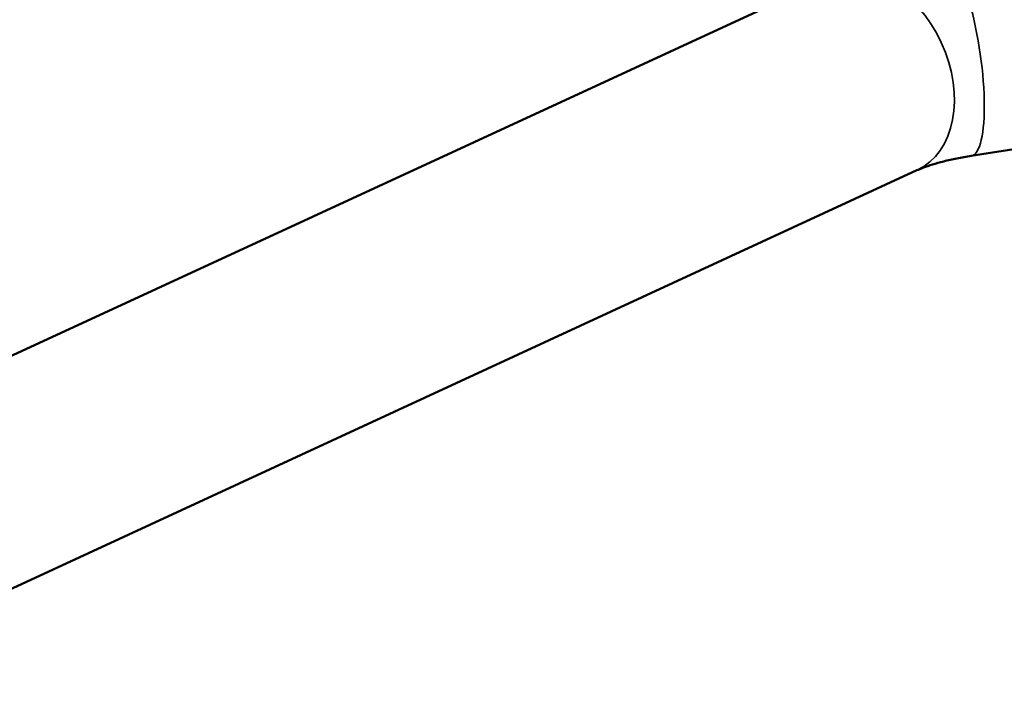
# Model space of a CAD drawing. Header units: millimetres. Extents: x 2768 to 3269, y 2288 to 2733.
# Tile 149 of 256: x 3230 to 3234, y 2447 to 2450. Entities that reach past the tile are written whole.
import ezdxf

# ---------------------------------------------------------------- set-up
doc = ezdxf.new("R2010")
doc.units = ezdxf.units.MM
doc.header["$LTSCALE"] = 20
doc.layers.add('Visible (ISO)', color=7, linetype='Continuous', lineweight=50)
doc.layers.add('Visible fina (ISO)', color=7, linetype='Continuous', lineweight=35)

msp = doc.modelspace()

# ---------------------------------------------------------------- linework, layer by layer
at = {"layer": 'Visible (ISO)'}
for p, q in [((3233.86038, 2449.32684), (3240.94077, 2450.44921)), ((3228.40591, 2447.84209), (3233.25166, 2450.08217)), ((3228.78356, 2447.02516), (3233.62931, 2449.26524))]:
    msp.add_line(p, q, dxfattribs=at)
msp.add_open_spline([(3233.62931, 2449.26524), (3233.63627, 2449.26845), (3233.64556, 2449.27239), (3233.66796, 2449.28082), (3233.68106, 2449.28532), (3233.71034, 2449.29436), (3233.72652, 2449.2989), (3233.7613, 2449.30767), (3233.77991, 2449.3119), (3233.81893, 2449.31982), (3233.83934, 2449.32351), (3233.86038, 2449.32684)], degree=3, knots=[4.58627179, 4.58627179, 4.58627179, 4.58627179, 4.70771332, 4.70771332, 4.82915485, 4.82915485, 4.95059638, 4.95059638, 5.07203791, 5.07203791, 5.19347944, 5.19347944, 5.19347944, 5.19347944], dxfattribs=at)
at = {"layer": 'Visible fina (ISO)'}
for centre, major_axis, ratio, start_param, end_param in [((3233.78993, 2449.7713), (0.07045, -0.44445), 0.2353974, 0, 3.1415927), ((3233.44049, 2449.6737), (-0.18882, 0.40847), 0.7161939, 3.1415927, 6.2831853)]:
    msp.add_ellipse(centre, major_axis=major_axis, ratio=ratio, start_param=start_param, end_param=end_param, dxfattribs=at)

doc.saveas('drawing.dxf')
